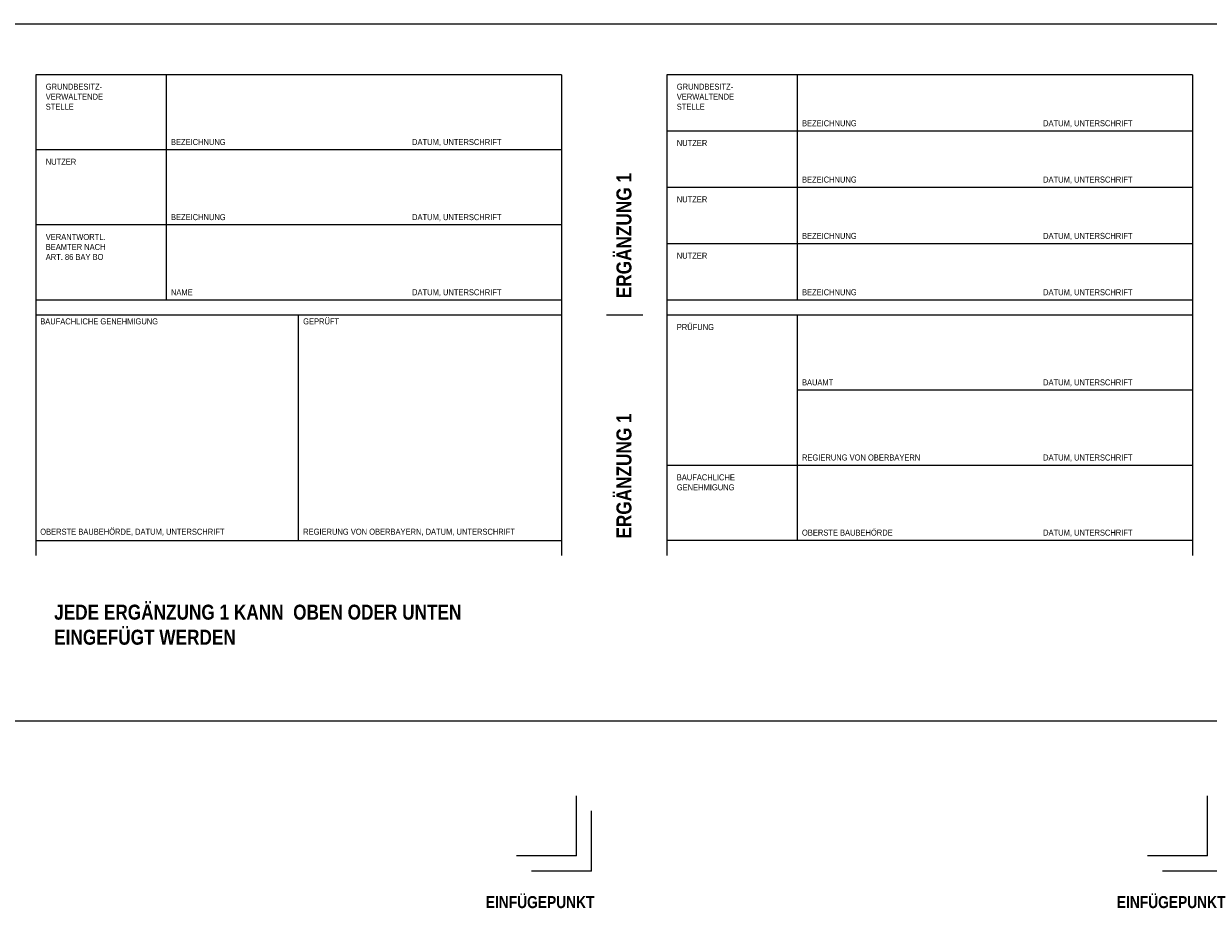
# Paper-space layout 'UBA-M Plankopf Basis+HU-Bau' of a CAD drawing. Extents: x -59 to 1067, y 10 to 746.
# Tile 2 of 7: x 162 to 556, y 10 to 304. Entities that reach past the tile are written whole.
import ezdxf

# ---------------------------------------------------------------- set-up
doc = ezdxf.new("R2010")
doc.units = 0
doc.header["$LTSCALE"] = 0.05
doc.layers.add('Z_01_HILFSLINIE', color=9, linetype='Continuous', plot=False)
doc.layers.add('Z_06_PLANKOPF', color=183, linetype='Continuous', lineweight=25)
doc.layers.add('Z_08_PLANBESCHRIFT', color=183, linetype='Continuous')
doc.styles.add('Plankopf Inh groß', font='ARIALNB.TTF', dxfattribs={"height": 4})
doc.styles.add('Plankopf Überschriften', font='ARIALN.TTF', dxfattribs={"height": 2})

psp = doc.layouts.new('UBA-M Plankopf Basis+HU-Bau')

# ---------------------------------------------------------------- linework, layer by layer
at = {"layer": 'Z_01_HILFSLINIE'}
for p, q in [((346.13, 27.04), (346.13, 47.04)), ((556.13, 27.04), (556.13, 47.04)), ((351.13, 22.04), (351.13, 42.04)), ((346.13, 27.04), (326.13, 27.04)), ((556.13, 27.04), (536.13, 27.04)), ((351.13, 22.04), (331.13, 22.04)), ((561.13, 22.04), (541.13, 22.04))]:
    psp.add_line(p, q, dxfattribs=at)
at = {"layer": 'Z_06_PLANKOPF'}
for p, q in [((341.13, 287.04), (166.13, 287.04)), ((166.13, 287.04), (166.13, 207.04)), ((209.63, 212.04), (209.63, 287.04)), ((341.13, 287.04), (341.13, 207.04)), ((551.13, 287.04), (376.13, 287.04)), ((376.13, 287.04), (376.13, 207.04)), ((419.63, 212.04), (419.63, 287.04)), ((551.13, 287.04), (551.13, 207.04)), ((551.13, 268.29), (376.13, 268.29)), ((341.13, 262.04), (166.13, 262.04)), ((551.13, 249.54), (376.13, 249.54)), ((341.13, 237.04), (166.13, 237.04)), ((551.13, 230.79), (376.13, 230.79)), ((341.13, 212.04), (166.13, 212.04)), ((551.13, 212.04), (376.13, 212.04)), ((166.13, 207.04), (166.13, 127.04)), ((341.13, 207.04), (166.13, 207.04)), ((253.63, 132.04), (253.63, 207.04)), ((341.13, 207.04), (341.13, 127.04)), ((551.13, 207.04), (376.13, 207.04)), ((376.13, 207.04), (376.13, 127.04)), ((419.63, 132.04), (419.63, 207.04)), ((551.13, 207.04), (551.13, 127.04)), ((551.13, 182.04), (419.63, 182.04)), ((551.13, 157.04), (376.13, 157.04)), ((166.13, 132.04), (341.13, 132.04)), ((551.13, 132.04), (376.13, 132.04))]:
    psp.add_line(p, q, dxfattribs=at)
at = {"layer": 'Z_08_PLANBESCHRIFT'}
for p, q in [((141.13, 304.04), (846.13, 304.04)), ((368.13, 207.04), (356.13, 207.04)), ((141.13, 72.04), (846.13, 72.04))]:
    psp.add_line(p, q, dxfattribs=at)

# ---------------------------------------------------------------- texts
at = {"layer": 'Z_01_HILFSLINIE', "char_height": 4, "attachment_point": 1, "style": 'Plankopf Inh groß'}
for insert in [(315.91, 13.7), (525.91, 13.7)]:
    psp.add_mtext('EINFÜGEPUNKT', dxfattribs=dict(at, insert=insert))
at = {"layer": 'Z_06_PLANKOPF', "style": 'Plankopf Überschriften'}
for s, p in [('BEZEICHNUNG', (421.13, 269.91)), ('DATUM, UNTERSCHRIFT', (501.38, 269.91)), ('BEZEICHNUNG', (211.13, 263.66)), ('DATUM, UNTERSCHRIFT', (291.38, 263.66)), ('BEZEICHNUNG', (421.13, 251.16)), ('DATUM, UNTERSCHRIFT', (501.38, 251.16)), ('BEZEICHNUNG', (211.13, 238.66)), ('DATUM, UNTERSCHRIFT', (291.38, 238.66)), ('BEZEICHNUNG', (421.13, 232.41)), ('DATUM, UNTERSCHRIFT', (501.38, 232.41)), ('NAME', (211.13, 213.66)), ('DATUM, UNTERSCHRIFT', (291.38, 213.66)), ('BEZEICHNUNG', (421.13, 213.66)), ('DATUM, UNTERSCHRIFT', (501.38, 213.66)), ('BAUFACHLICHE GENEHMIGUNG', (167.63, 203.96)), ('GEPRÜFT', (255.13, 203.96)), ('BAUAMT', (421.13, 183.66)), ('DATUM, UNTERSCHRIFT', (501.38, 183.66)), ('REGIERUNG VON OBERBAYERN', (421.13, 158.66)), ('DATUM, UNTERSCHRIFT', (501.38, 158.66)), ('OBERSTE BAUBEHÖRDE, DATUM, UNTERSCHRIFT', (167.63, 133.96)), ('REGIERUNG VON OBERBAYERN, DATUM, UNTERSCHRIFT', (255.13, 133.96)), ('OBERSTE BAUBEHÖRDE', (421.13, 133.66)), ('DATUM, UNTERSCHRIFT', (501.38, 133.66))]:
    psp.add_text(s, height=2, dxfattribs=at).set_placement(p)
at = {"layer": 'Z_06_PLANKOPF', "char_height": 2, "attachment_point": 1, "style": 'Plankopf Überschriften'}
for s, insert, width in [('GRUNDBESITZ- VERWALTENDE STELLE', (169.47, 284.07), 25), ('GRUNDBESITZ- VERWALTENDE STELLE', (379.47, 284.07), 25), ('NUTZER', (379.47, 265.32), 25), ('NUTZER', (169.47, 259.07), 25), ('NUTZER', (379.47, 246.57), 25), ('VERANTWORTL. BEAMTER NACH ART. 86 BAY BO', (169.47, 234.07), 20), ('NUTZER', (379.47, 227.82), 25), ('PRÜFUNG', (379.47, 204.07), 25), ('BAUFACHLICHE GENEHMIGUNG', (379.47, 154.07), 25)]:
    psp.add_mtext(s, dxfattribs=dict(at, insert=insert, width=width))
at = {"layer": 'Z_08_PLANBESCHRIFT', "char_height": 5, "attachment_point": 1, "rotation": 90, "style": 'Plankopf Inh groß'}
for insert in [(359.38, 212.67), (359.38, 132.67)]:
    psp.add_mtext('ERGÄNZUNG 1', dxfattribs=dict(at, insert=insert))
at = {"layer": 'Z_08_PLANBESCHRIFT', "insert": (172.26, 110.69), "char_height": 5, "width": 170, "attachment_point": 1, "style": 'Plankopf Inh groß'}
psp.add_mtext('JEDE ERGÄNZUNG 1 KANN  OBEN ODER UNTEN\\PEINGEFÜGT WERDEN', dxfattribs=at)

doc.saveas('drawing.dxf')
